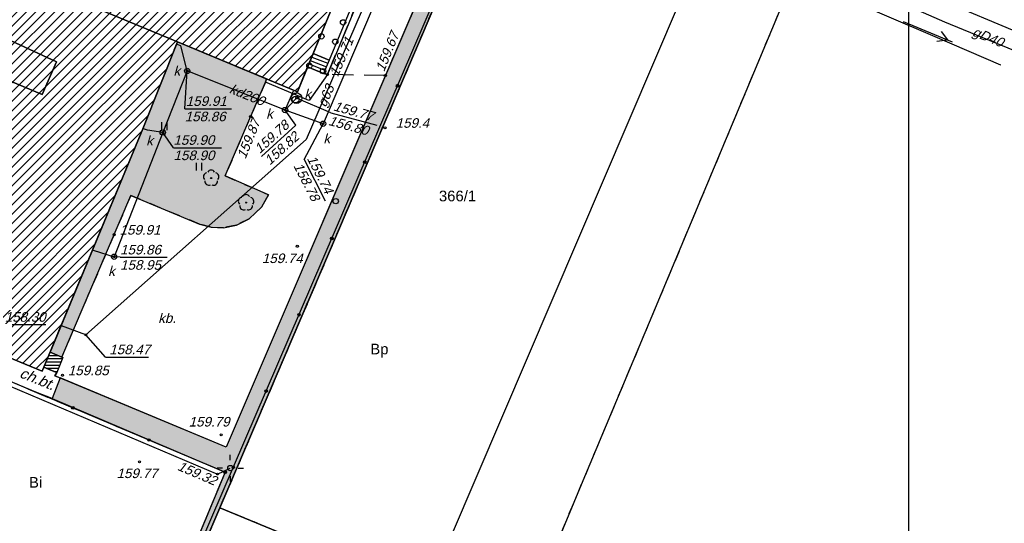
# Model space of a CAD drawing. Header units: inches. Extents: x -32878 to 1350, y -30866 to -1619.
# Tile 24 of 32: x -19317 to -10063, y -19821 to -15086. Entities that reach past the tile are written whole.
import ezdxf

# ---------------------------------------------------------------- set-up
doc = ezdxf.new("R2010")
doc.units = ezdxf.units.IN
doc.header["$MEASUREMENT"] = 0
for name, pattern in [('4001', [0]), ('4002', [2, 1, -1]), ('4003', [3, 2, -1]), ('4004', [4, 3, -1])]:
    doc.linetypes.add(name, pattern=pattern)
for name, color, linetype in [('-kis_wym', 7, 'Continuous'), ('BUDYNKI', 7, 'Continuous'), ('dim', 40, 'Continuous'), ('DROGI', 135, 'Continuous'), ('DZIALKI', 7, 'Continuous'), ('ELEMENTY_BUDYNKOW', 7, 'Continuous'), ('LINIE_NAPOWIETRZNE', 184, 'Continuous'), ('ODGIK_1', 7, 'Continuous'), ('OGRODZENIA', 9, 'Continuous'), ('ROSLINNOSC', 104, 'Continuous'), ('ROŚLINNOŚĆ', 104, 'Continuous'), ('RZEZBA', 8, 'Continuous'), ('RZEŹBA', 8, 'Continuous'), ('SYSTEM', 250, 'Continuous'), ('TEKSTY', 1, 'Continuous'), ('UZ_ENERGIA', 10, 'Continuous'), ('UZ_GAZ', 54, 'Continuous'), ('UZ_KANALIZACJA', 14, 'Continuous'), ('UZ_WODA', 140, 'Continuous'), ('UZYTKI', 7, 'Continuous'), ('ZIELEN', 84, 'Continuous')]:
    doc.layers.add(name, color=color, linetype=linetype)
doc.layers.add('area', color=6, linetype='Continuous', plot=False)
doc.styles.get("Standard").update_dxf_attribs({"font": 'arial.ttf'})

# ---------------------------------------------------------------- blocks, each defined once
blk = doc.blocks.new('1281')
at = {"layer": 'OGRODZENIA', "color": 184, "linetype": 'Continuous'}
for radius in [0.24, 0.16, 0.08]:
    blk.add_circle((0, 0), radius, dxfattribs=at)
blk = doc.blocks.new('1314')
at = {"layer": 'ELEMENTY_BUDYNKOW', "color": 7, "linetype": 'Continuous'}
blk.add_circle((0, 0), 0.5, dxfattribs=at)
blk = doc.blocks.new('1812')
at = {"layer": 'RZEŹBA', "color": 8, "linetype": 'Continuous'}
blk.add_circle((0, 0), 0.2, dxfattribs=at)
blk = doc.blocks.new('1811')
at = {"layer": 'RZEŹBA', "color": 8, "linetype": 'Continuous'}
blk.add_circle((0, 0), 0.2, dxfattribs=at)
blk = doc.blocks.new('1746')
at = {"layer": 'UZ_GAZ', "color": 54, "linetype": 'Continuous'}
for radius in [0.16, 0.08]:
    blk.add_circle((0, 0), radius, dxfattribs=at)
blk = doc.blocks.new('1766')
at = {"layer": 'UZ_ENERGIA', "color": 1, "linetype": 'Continuous'}
for radius in [0.16, 0.08]:
    blk.add_circle((0, 0), radius, dxfattribs=at)
blk = doc.blocks.new('1363')
at = {"layer": 'LINIE_NAPOWIETRZNE', "color": 184, "linetype": 'Continuous'}
for p, q in [((0, 1.5), (0, 2.5)), ((-1.5, 0), (-2.5, 0)), ((1.5, 0), (2.5, 0)), ((0, -1.5), (0, -2.5))]:
    blk.add_line(p, q, dxfattribs=at)
blk = doc.blocks.new('1422')
at = {"layer": 'ROSLINNOSC', "color": 104, "linetype": 'Continuous'}
blk.add_circle((0, 0), 0.1, dxfattribs=at)
for centre, start, end in [((-0.71, 0.23), 102.5, 221.75), ((0, 0.75), 30.19, 149.77), ((0.71, 0.23), 318.3, 77.49), ((-0.44, -0.61), 174.33, 293.45), ((0.44, -0.61), 246.24, 5.74)]:
    blk.add_arc(centre, 0.75, start, end, dxfattribs=at)
blk = doc.blocks.new('1047')
at = {"layer": 'LINIE_NAPOWIETRZNE', "color": 1, "linetype": 'Continuous'}
blk.add_line((0, 0.5), (0, 10.5), dxfattribs=at)
blk = doc.blocks.new('1046')
at = {"layer": 'LINIE_NAPOWIETRZNE', "color": 1, "linetype": 'Continuous'}
for p in [(-1, 7.8), (1, 7.8)]:
    blk.add_line(p, (0, 9.53), dxfattribs=at)
blk = doc.blocks.new('1361')
at = {"layer": 'LINIE_NAPOWIETRZNE', "color": 184, "linetype": 'Continuous'}
blk.add_circle((0, 0), 0.5, dxfattribs=at)
blk = doc.blocks.new('1726')
at = {"layer": 'UZ_KANALIZACJA', "color": 14, "linetype": 'Continuous'}
for radius in [0.16, 0.08]:
    blk.add_circle((0, 0), radius, dxfattribs=at)
blk = doc.blocks.new('1001')
at = {"layer": 'SYSTEM', "color": 250, "linetype": 'Continuous'}
blk.add_line((0, 0), (0, 0), dxfattribs=at)
blk = doc.blocks.new('1450')
at = {"layer": 'ROŚLINNOŚĆ', "color": 104, "linetype": 'Continuous'}
for p, q in [((-0.5, 0), (-0.5, 1.5)), ((0.5, 0), (0.5, 1.5))]:
    blk.add_line(p, q, dxfattribs=at)
blk = doc.blocks.new('nxsd')
at = {"layer": 'BUDYNKI', "color": 7, "linetype": '4001'}
blk.add_polyline3d([(75.75, 59.68, 0), (70.91, 47.89, 0), (59.63, 52.59, 0), (56.38, 44.4, 0), (46.92, 21.62, 0), (32.423, 27.62, 0), (34.74, 33.219, 0), (33.337, 33.8, 0), (35.591, 39.235, 0), (32.572, 40.467, 0), (31.537, 37.93, 0), (8.55, 47.31, 0), (13.33, 59, 0), (13.46, 58.95, 0), (14.88, 62.38, 0), (37.69, 52.99, 0), (40.54, 54.28, 0), (42.77, 59.62, 0), (17.48, 70.19, 0), (22.44, 81.91, 0), (75.75, 59.68, 0)], dxfattribs=at)
at = {"layer": 'DROGI', "color": 8, "linetype": '4001'}
for p, q in [((88.18, 70.45, 159.989), (64.21, 14.47, 159.989)), ((155.039, 46.595, 158.938), (97.842, 70.568, 159.331)), ((76.84, 56.99), (73.73, 49.51)), ((67.89, 48.78), (67.995, 49.105)), ((73.73, 49.51), (73.369, 49.619)), ((64.11, 39.99), (67.89, 48.78)), ((70.67, 47.62), (67.89, 48.78)), ((70.91, 47.89), (70.67, 47.62)), ((68.18, 38.2), (64.11, 39.99)), ((48.756, 22.941), (55.24, 38.14)), ((55.24, 38.14), (61.69, 35.45)), ((67.56, 37.08), (68.18, 38.2)), ((66.36, 35.94), (67.56, 37.08)), ((61.69, 35.45), (62.8, 35.15)), ((63.96, 35.11), (65.17, 35.36)), ((65.17, 35.36), (66.36, 35.94)), ((62.8, 35.15), (63.96, 35.11)), ((48.11, 21.19), (48.28, 21.49)), ((64.21, 14.47), (48.11, 21.19))]:
    blk.add_line(p, q, dxfattribs=at)
at = {"layer": 'DROGI', "color": 8, "linetype": '4003'}
for p, q in [((88.18, 70.45), (79.172, 49.413)), ((73.73, 49.51), (76.84, 56.99)), ((79.172, 49.413, 159.671), (73.73, 49.51, 159.711))]:
    blk.add_line(p, q, dxfattribs=at)
at = {"layer": 'DROGI', "color": 8, "linetype": '4004'}
for p, q in [((70.91, 47.89), (71.867, 50.223)), ((71.867, 50.223), (73.369, 49.619)), ((73.73, 49.51, 159.711), (71.99, 47.06, 159.711)), ((73.369, 49.619), (73.73, 49.51)), ((70.67, 47.62), (70.91, 47.89)), ((71.99, 47.06), (70.67, 47.62)), ((46.317, 19.649, 159.813), (34.92, 24.468, 159.785)), ((44.795, 22.499), (46.92, 21.62)), ((46.92, 21.62), (47.074, 21.991)), ((47.074, 21.991), (47.73, 21.72)), ((47.73, 21.72), (48.28, 21.49)), ((48.28, 21.49), (48.11, 21.19)), ((48.597, 20.987), (47.862, 19.044)), ((48.11, 21.19), (48.597, 20.987)), ((47.862, 19.044), (46.317, 19.649))]:
    blk.add_line(p, q, dxfattribs=at)
at = {"layer": 'DZIALKI', "color": 7, "linetype": '4001'}
for p, q in [((63.61, 8.76), (89.89, 70.22)), ((89.89, 70.22), (63.61, 8.76)), ((117.57, 58.75), (104.54, 27.56)), ((130.84, 53.05), (117.57, 58.75)), ((137.02, 50.39), (130.84, 53.05)), ((104.54, 27.56), (97.42, 10.56)), ((97.42, 10.56), (91.81, -2.8)), ((52.9, -16.27), (63.61, 8.76)), ((63.61, 8.76), (52.9, -16.27)), ((91.81, -2.8), (63.61, 8.76)), ((63.61, 8.76), (91.81, -2.8))]:
    blk.add_line(p, q, dxfattribs=at)
at = {"layer": 'ELEMENTY_BUDYNKOW', "color": 7, "linetype": '4001'}
for p, q in [((72.248, 51.15), (73.763, 50.565)), ((71.982, 50.503), (73.494, 49.919)), ((72.115, 50.826), (73.629, 50.242)), ((47.284, 22.498), (48.695, 22.498)), ((47.409, 22.798), (48.818, 22.798)), ((47.533, 23.098), (48.365, 23.098)), ((47.16, 22.198), (48.571, 22.198)), ((47.299, 21.898), (48.448, 21.898)), ((48.022, 21.598), (48.324, 21.598))]:
    blk.add_line(p, q, dxfattribs=at)
for points in [[(75.75, 59.68, 0), (70.91, 47.89, 0), (59.63, 52.59, 0), (42.77, 59.62, 0), (17.48, 70.19, 0), (22.44, 81.91, 0), (75.75, 59.68, 0)], [(14.88, 62.38, 0), (37.69, 52.99, 0), (40.54, 54.28, 0), (48.25, 50.71, 0), (46.91, 47.64, 0), (40.56, 50.31, 0), (35.591, 39.235, 0), (32.572, 40.467, 0), (31.537, 37.93, 0), (8.55, 47.31, 0), (13.33, 59, 0), (13.46, 58.95, 0), (14.88, 62.38, 0)], [(42.77, 59.62, 0), (59.63, 52.59, 0), (56.38, 44.4, 0), (46.92, 21.62, 0), (32.423, 27.62, 0), (34.74, 33.219, 0), (33.337, 33.8, 0), (35.591, 39.235, 0), (40.56, 50.31, 0), (46.91, 47.64, 0), (48.25, 50.71, 0), (40.54, 54.28, 0), (42.77, 59.62, 0)], [(75.98, 55.9, 0), (73.89, 50.87, 0), (72.381, 51.474, 0), (74.476, 56.577, 0), (75.98, 55.9, 0)], [(72.381, 51.474, 0), (73.89, 50.87, 0), (73.369, 49.619, 0), (71.867, 50.223, 0), (72.381, 51.474, 0)], [(48.31, 23.12, 0), (48.86, 22.9, 0), (48.28, 21.49, 0), (47.73, 21.72, 0), (47.074, 21.991, 0), (47.658, 23.398, 0), (48.31, 23.12, 0)]]:
    blk.add_polyline3d(points, dxfattribs=at)
at = {"layer": 'ODGIK_1', "color": 230, "linetype": '4001'}
blk.add_polyline3d([(14.009, 124.765, 0), (97.964, 89.607, 0), (99.582, 88.782, 0), (102.18, 87.169, 0), (103.612, 86.119, 0), (104.858, 84.854, 0), (106.834, 82.518, 0), (107.875, 81.068, 0), (108.662, 79.485, 0), (109.814, 76.642, 0), (110.348, 74.956, 0), (110.61, 73.197, 0), (110.826, 70.139, 0), (110.807, 68.369, 0), (110.518, 66.616, 0), (109.766, 63.644, 0), (109.188, 61.929, 0), (82.927, 0.504, 0)], dxfattribs=at)
at = {"layer": 'OGRODZENIA', "color": 184, "linetype": '4001'}
for p, q in [((52.53, -16.13), (89.58, 69.98)), ((6.882, 36.321), (64.116, 12.125)), ((64.116, 12.125), (52.49, -15.698))]:
    blk.add_line(p, q, dxfattribs=at)
at = {"layer": 'ROSLINNOSC', "color": 104, "linetype": '4002'}
blk.add_polyline3d([(48.756, 22.941, 0), (48.31, 23.12, 0), (47.658, 23.398, 0), (56.38, 44.4, 0), (59.63, 52.59, 0), (67.995, 49.105, 0), (67.89, 48.78, 0), (64.11, 39.99, 0), (68.18, 38.2, 0), (67.56, 37.08, 0), (66.36, 35.94, 0), (65.17, 35.36, 0), (63.96, 35.11, 0), (62.8, 35.15, 0), (61.69, 35.45, 0), (55.24, 38.14, 0), (48.756, 22.941, 0)], dxfattribs=at)
at = {"layer": 'ROSLINNOSC', "color": 7, "linetype": '4003'}
blk.add_polyline3d([(6.882, 36.321, 0), (64.116, 12.125, 139.528), (52.49, -15.698, 159.793), (-4.802, 8.437, 160.247), (6.882, 36.321, 0)], dxfattribs=at)
at = {"layer": 'UZ_ENERGIA', "color": 1, "linetype": '4001'}
for p, q in [((35.39, 23.808), (63.398, 11.94)), ((63.398, 11.94), (64.599, 12.508))]:
    blk.add_line(p, q, dxfattribs=at)
at = {"layer": 'UZ_GAZ', "color": 54, "linetype": '4001'}
for p, q in [((77.751, 57.408), (71.728, 43.403)), ((131.75, 54.42), (124.87, 57.48)), ((141.42, 50.47), (131.75, 54.42)), ((71.728, 43.403), (51.022, 25.034)), ((48.736, 25.869), (48.691, 25.885)), ((51.022, 25.034), (48.736, 25.869))]:
    blk.add_line(p, q, dxfattribs=at)
at = {"layer": 'UZ_GAZ', "color": 54, "linetype": 'Continuous'}
for q in [(51.022, 25.034), (56.913, 22.941)]:
    blk.add_line((52.871, 22.943), q, dxfattribs=at)
at = {"layer": 'UZ_KANALIZACJA', "color": 14, "linetype": '4001'}
for p, q in [((80.11, 60.82, 159.691), (73.32, 44.89, 159.741)), ((59.95, 52.2), (59.601, 52.339)), ((60.54, 49.85), (59.95, 52.2)), ((60.54, 49.85, 159.911), (58.25, 44.06, 159.901)), ((69.74, 46.17, 159.781), (60.54, 49.85, 159.911)), ((69.74, 46.17), (70.526, 47.967)), ((69.74, 46.17, 159.781), (70.82, 47.293, 159.771)), ((73.32, 44.89, 159.741), (69.74, 46.17, 159.781)), ((56.81, 44.28), (56.452, 44.418)), ((58.25, 44.06, 159.901), (53.68, 32.38, 159.861)), ((58.25, 44.06), (56.81, 44.28)), ((51.72, 32.99), (53.68, 32.38))]:
    blk.add_line(p, q, dxfattribs=at)
at = {"layer": 'UZ_KANALIZACJA', "color": 14, "linetype": 'Continuous'}
for p, q in [((60.317, 46.288), (60.54, 49.85)), ((74.056, 45.916), (70.82, 47.293)), ((60.317, 46.288, 159.911), (64.703, 46.286, 159.911)), ((70.764, 44.751), (69.74, 46.17)), ((74.056, 45.916, 159.771), (78.357, 44.738, 159.771)), ((67.522, 41.804, 159.781), (70.764, 44.751, 159.781)), ((71.532, 41.507), (73.32, 44.89)), ((59.247, 42.634), (58.25, 44.06)), ((59.247, 42.634, 159.901), (63.762, 42.632, 159.901)), ((71.532, 41.507, 159.741), (73.517, 37.622, 159.741)), ((54.234, 32.327), (53.68, 32.38)), ((54.234, 32.327, 159.861), (58.654, 32.325, 159.861))]:
    blk.add_line(p, q, dxfattribs=at)
for centre, radius in [((60.54, 49.85, 160.081), 0.25), ((70.82, 47.293, 159.681), 0.5), ((70.73, 47.16, 159.681), 0.325), ((69.74, 46.17), 0.25), ((73.32, 44.89, 160.081), 0.25), ((58.25, 44.06, 160.081), 0.25), ((53.68, 32.38, 160.081), 0.25)]:
    blk.add_circle(centre, radius, dxfattribs=at)
at = {"layer": 'UZ_WODA', "color": 5, "linetype": 'Continuous'}
blk.add_line((43.045, 26.001), (47.246, 25.999), dxfattribs=at)
at = {"layer": 'UZYTKI', "color": 184, "linetype": '4002'}
for points in [[(25.74, -4.99, 0), (-2.78, 7.06, 0), (-14.5, -19.88, 0), (-40.63, -9.08, 0), (-29.69, 18.22, 0), (-19.37, 43.95, 0), (-13.97, 57.11, 0), (-4.62, 79.88, 0), (5.86, 105.4, 0), (89.89, 70.22, 0), (63.61, 8.76, 0), (52.9, -16.27, 0), (25.74, -4.99, 0)], [(104.54, 27.56, 0), (91.81, -2.8, 0), (63.61, 8.76, 0), (89.89, 70.22, 0), (117.57, 58.75, 0), (104.54, 27.56, 0)]]:
    blk.add_polyline3d(points, dxfattribs=at)
at = {"layer": 'DZIALKI', "color": 7, "xscale": 0.5, "yscale": 0.5, "zscale": 0.5}
for p in [(130.84, 53.05), (130.84, 53.05), (137.02, 50.39), (137.02, 50.39), (104.54, 27.56), (104.54, 27.56), (97.42, 10.56), (97.42, 10.56), (63.61, 8.76), (63.61, 8.76), (63.61, 8.76), (63.61, 8.76), (63.61, 8.76), (63.61, 8.76)]:
    blk.add_blockref('1001', p, dxfattribs=at)
at = {"layer": 'ELEMENTY_BUDYNKOW', "color": 7, "xscale": 0.5, "yscale": 0.5, "zscale": 0.5}
for p in [(75.192, 54.409), (73.157, 53.094), (74.463, 52.596), (72.027, 50.348), (73.317, 49.828)]:
    blk.add_blockref('1314', p, dxfattribs=at)
at = {"layer": 'LINIE_NAPOWIETRZNE', "color": 1, "xscale": 0.5, "yscale": 0.5, "zscale": 0.5, "rotation": 247.784843}
for name in ['1047', '1046']:
    blk.add_blockref(name, (127.589, 54.581, 159.979), dxfattribs=at)
at = {"layer": 'LINIE_NAPOWIETRZNE', "color": 184, "xscale": 0.5, "yscale": 0.5, "zscale": 0.5}
for name, p in [('1361', (74.508, 37.601, 159.979)), ('1363', (64.599, 12.508, 165.859)), ('1361', (64.599, 12.508, 165.859))]:
    blk.add_blockref(name, p, dxfattribs=at)
at = {"layer": 'OGRODZENIA', "color": 184, "xscale": 0.5, "yscale": 0.5, "zscale": 0.5}
for p in [(80.318, 48.453), (77.23, 41.277), (74.143, 34.101), (71.055, 26.925), (67.967, 19.749), (49.807, 18.174), (56.962, 15.149), (64.116, 12.125), (64.88, 12.573)]:
    blk.add_blockref('1281', p, dxfattribs=at)
at = {"layer": 'ROSLINNOSC', "color": 104, "xscale": 0.5, "yscale": 0.5, "zscale": 0.5}
for name, p in [('1450', (58.402, 44.291)), ('1450', (61.656, 40.474)), ('1422', (62.8, 39.78, 159.671)), ('1422', (66.08, 37.47, 159.671))]:
    blk.add_blockref(name, p, dxfattribs=at)
at = {"layer": 'RZEZBA', "color": 8, "xscale": 0.5, "yscale": 0.5, "zscale": 0.5}
for name, p in [('1811', (73.73, 49.51, 159.711)), ('1811', (79.172, 49.413, 159.671)), ('1811', (66.513, 45.555, 159.871)), ('1812', (79.134, 44.506, 159.371)), ('1811', (53.689, 34.455, 159.911)), ('1811', (70.892, 33.366, 159.741)), ('1811', (48.825, 21.237, 159.851)), ('1811', (63.733, 15.632, 159.791)), ('1811', (56.063, 13.089, 159.771))]:
    blk.add_blockref(name, p, dxfattribs=at)
at = {"layer": 'UZ_ENERGIA', "color": 1, "xscale": 0.5, "yscale": 0.5, "zscale": 0.5}
blk.add_blockref('1766', (63.398, 11.94, 159.161), dxfattribs=at)
at = {"layer": 'UZ_GAZ', "color": 54, "xscale": 0.5, "yscale": 0.5, "zscale": 0.5}
blk.add_blockref('1746', (51.022, 25.034), dxfattribs=at)
at = {"layer": 'UZ_KANALIZACJA', "color": 14, "xscale": 0.5, "yscale": 0.5, "zscale": 0.5}
for p in [(60.54, 49.85, 159.911), (70.82, 47.293, 159.771), (69.74, 46.17, 159.781), (73.32, 44.89, 159.741), (58.25, 44.06, 159.901), (53.68, 32.38, 159.861)]:
    blk.add_blockref('1726', p, dxfattribs=at)
at = {"layer": 'DROGI', "color": 8, "oblique": 15}
blk.add_text('ch.bt.', height=1, rotation=337.97501, dxfattribs=at).set_placement((44.699, 21.081))
at = {"layer": 'DZIALKI', "color": 7}
blk.add_text('366/1', height=1, dxfattribs=at).set_placement((84.203, 37.593))
at = {"layer": 'RZEZBA', "color": 8, "oblique": 15}
for s, rotation, p in [('159.71', 66.61355, (74.696, 49.236, 159.711)), ('159.67', 68.08178, (79.048, 49.702, 159.671)), ('159.87', 68.1357, (66.02, 41.509, 159.871))]:
    blk.add_text(s, height=0.9, rotation=rotation, dxfattribs=at).set_placement(p)
for s, p in [('159.4', (80.134, 44.506, 159.371)), ('159.91', (54.189, 34.455, 159.911)), ('159.74', (67.561, 31.784, 159.741)), ('159.85', (49.325, 21.237, 159.851)), ('159.79', (60.681, 16.416, 159.791)), ('159.77', (53.907, 11.568, 159.771))]:
    blk.add_text(s, height=0.9, dxfattribs=at).set_placement(p)
at = {"layer": 'TEKSTY', "color": 1, "oblique": 15}
blk.add_text('kb.', height=0.9, dxfattribs=at).set_placement((57.816, 26.157, 159.989))
at = {"layer": 'UZ_ENERGIA', "color": 1, "oblique": 15}
blk.add_text('159.32', height=0.9, rotation=336.80141, dxfattribs=at).set_placement((59.544, 12.366, 159.161))
at = {"layer": 'UZ_GAZ', "color": 54, "oblique": 15}
for s, rotation, p in [('gD40', 337.88, (134.254, 53.195)), ('g63', 66.32757, (73.561, 46.371)), (' 158.47', 359.97, (52.871, 23.213))]:
    blk.add_text(s, height=0.9, rotation=rotation, dxfattribs=at).set_placement(p)
at = {"layer": 'UZ_KANALIZACJA', "color": 14, "oblique": 15}
for s, rotation, p in [('k', 359.97, (59.257, 49.406, 160.081)), ('kd200', 338.19859, (64.422, 47.813)), ('k', 359.97, (71.548, 47.222, 159.681)), ('159.91', 359.97, (60.409, 46.558)), ('k', 359.97, (67.964, 45.376)), ('159.77', 344.68718, (74.222, 46.15)), ('158.86', 359.97, (60.316, 45.118)), ('156.80', 344.68718, (73.747, 44.788)), ('159.78', 42.27369, (67.361, 42.022)), ('k', 359.97, (56.687, 42.84, 160.081)), ('159.90', 359.97, (59.247, 42.904)), ('158.82', 42.27369, (68.309, 40.938)), ('k', 359.97, (73.345, 43.043, 160.081)), ('158.90', 359.97, (59.26, 41.464)), ('159.74', 297.0611, (71.772, 41.63)), ('158.78', 297.0611, (70.505, 40.945)), ('159.86', 359.97, (54.234, 32.597)), ('k', 359.97, (53.114, 30.581, 160.081)), ('158.95', 359.97, (54.234, 31.157))]:
    blk.add_text(s, height=0.9, rotation=rotation, dxfattribs=at).set_placement(p)
at = {"layer": 'UZ_WODA', "color": 5, "oblique": 15}
blk.add_text(' 158.30', height=0.9, rotation=359.97, dxfattribs=at).set_placement((43.045, 26.271))
at = {"layer": 'UZYTKI', "color": 184}
for s, p in [('Bp', (77.752, 23.203)), ('Bi', (45.677, 10.669))]:
    blk.add_text(s, height=1, dxfattribs=at).set_placement(p)

msp = doc.modelspace()

# ---------------------------------------------------------------- hatches: boundary and pattern name
at = {"layer": 'RZEZBA'}
h = msp.add_hatch(dxfattribs=at)
h.set_pattern_fill('ANSI31', color=256, scale=500)
h.paths.add_polyline_path([(-16222.089, -14584.918), (-16706.089, -15763.918), (-17834.089, -15293.918), (-19520.089, -14590.918), (-22049.089, -13533.918), (-21553.089, -12361.918)])
h.paths.add_polyline_path([(-19520.089, -14590.918), (-17834.089, -15293.918), (-18159.089, -16112.918), (-19105.089, -18390.918), (-20554.789, -17790.918), (-20323.089, -17231.018), (-20463.389, -17172.918), (-20237.989, -16629.418), (-19741.089, -15521.918), (-19106.089, -15788.918), (-18972.089, -15481.918), (-19743.089, -15124.918)])
h.paths.add_polyline_path([(-22309.089, -14314.918), (-20028.089, -15253.918), (-19743.089, -15124.918), (-18972.089, -15481.918), (-19106.089, -15788.918), (-19741.089, -15521.918), (-20237.989, -16629.418), (-20539.889, -16506.218), (-20643.389, -16759.918), (-22942.089, -15821.918), (-22464.089, -14652.918), (-22451.089, -14657.918)])
at = {"layer": 'ZIELEN', "transparency": 33554483}
h = msp.add_hatch(color=256, dxfattribs=at)
h.dxf.hatch_style = 1
edge = h.paths.add_edge_path(flags=16)
edge.add_arc((-21869.089, -11314.918), 24.995, 0, 360)
edge = h.paths.add_edge_path(flags=16)
edge.add_arc((-22074.089, -11229.918), 24.995, 0, 360)
edge = h.paths.add_edge_path(flags=16)
edge.add_arc((-21980.089, -10994.918), 24.995, 0, 360)
edge = h.paths.add_edge_path(flags=16)
edge.add_arc((-21777.089, -11073.918), 25.035, 0, 360)
h.paths.add_polyline_path([(-21929.089, -10601.918), (-22227.089, -11288.918), (-21836.089, -11446.918), (-21786.089, -11342.918), (-21526.089, -10770.918), (-21741.613, -10680.537), (-21815.02, -10649.753)])
h.paths.add_polyline_path([(-21212.989, -11823.418), (-21584.589, -11991.318), (-21702.189, -12274.618), (-21564.089, -12329.918), (-21558.74, -12317.063), (-18615.089, -13541.918), (-18600.089, -13504.918), (-18476.033, -13559.762), (-18488.089, -13592.918), (-18384.368, -13635.126), (-18147.874, -13103.014)])
h.paths.add_polyline_path([(-20356.789, -14863.618), (-20446.532, -15081.629), (-22309.089, -14314.918), (-22265.689, -14215.318), (-22119.189, -14138.318)], flags=17)
h.paths.add_polyline_path([(-22799.346, -16699.365), (-22850.089, -16677.918), (-22888.089, -16766.918), (-23196.089, -15970.918), (-20704.089, -16992.918), (-20916.389, -17495.214), (-20962.141, -17475.66), (-20866.089, -17250.918), (-22706.089, -16475.918)], flags=17)
h.paths.add_polyline_path([(-17300.089, -13607.918), (-17354.089, -13738.918), (-17264.089, -13759.918), (-17205.089, -13726.918), (-17214.089, -13671.918)], flags=17)
h.paths.add_polyline_path([(-19738.984, -12497.665), (-19372.089, -12649.918), (-19525.089, -13015.918), (-19892.089, -12864.918)], flags=16)
h.paths.add_polyline_path([(-17261.089, -13989.918), (-15809.089, -13816.918), (-15747.089, -13858.918), (-15976.089, -14394.918), (-16196.489, -14437.918), (-16682.53, -14233.384)], flags=17)
h.paths.add_polyline_path([(-16146.089, -13694.918), (-16958.089, -13801.918), (-16953.089, -13674.918), (-16880.089, -13530.918), (-16726.089, -13411.918), (-16567.089, -13372.918), (-16409.089, -13388.918), (-16264.089, -13474.918), (-16187.089, -13581.918)])
h.paths.add_polyline_path([(-16908.101, -12690.845), (-17215.089, -13406.918), (-17147.089, -13435.918), (-17065.089, -13453.918), (-16989.089, -13438.918), (-16931.089, -13394.918), (-16873.089, -13346.918), (-16782.089, -13295.918), (-16824.089, -13204.918), (-16709.089, -13164.918), (-16593.089, -13145.918), (-16579.089, -13244.918), (-16468.089, -13246.918), (-16354.089, -13271.918), (-16323.089, -13176.918), (-16205.573, -13234.68), (-16104.089, -13310.918), (-16177.089, -13381.918), (-16078.089, -13494.918), (-16003.089, -13564.918), (-15905.089, -13614.918), (-15799.089, -13623.918), (-15707.089, -13601.918), (-15618.249, -13558.995), (-15517.089, -13345.918), (-15356.089, -13344.918), (-16064.089, -13050.918), (-16089.089, -13110.918), (-16296.089, -13021.918), (-16271.089, -12964.918)])
h.paths.add_polyline_path([(-18937.389, -18454.218), (-19010.889, -18648.518), (-17385.489, -19340.418), (-18548.089, -22122.718), (-24424.553, -19647.512), (-24332.057, -20039.218), (-25363.089, -22492.918), (-25247.089, -22540.918), (-24075.089, -19846.918), (-18507.089, -22179.918), (-14808.089, -13530.918), (-14979.089, -13507.918), (-15071.33, -13723.334), (-15241.926, -14121.738), (-15879.889, -15611.618), (-17376.089, -19105.918)])
h.paths.add_polyline_path([(-18159.089, -16112.918), (-19031.289, -18213.118), (-18921.489, -18258.818), (-18273.089, -16738.918), (-17628.089, -17007.918), (-17517.089, -17037.918), (-17401.089, -17041.918), (-17280.089, -17016.918), (-17161.089, -16958.918), (-17041.089, -16844.918), (-16979.089, -16732.918), (-17386.089, -16553.918), (-17008.089, -15674.918), (-16997.589, -15642.418), (-17834.089, -15293.918)], flags=17)
h.paths.add_polyline_path([(-24956.089, -18407.918), (-24908.089, -18278.918), (-24675.089, -18367.918), (-24445.089, -18464.918), (-24494.089, -18594.918), (-24724.089, -18496.918)], flags=16)
h.paths.add_polyline_path([(-23336.089, -16061.918), (-23994.089, -16540.918), (-24634.789, -18152.118), (-24989.889, -18009.718), (-25241.889, -18641.718), (-24430.789, -18968.718), (-23299.689, -16196.418)], flags=17)
h.paths.add_polyline_path([(-20327.289, -11270.318), (-20527.089, -11741.918), (-21365.089, -11391.918), (-21416.044, -11512.937), (-18677.089, -12659.918), (-18615.089, -12518.918), (-18708.089, -12478.918), (-18669.089, -12386.918), (-18806.089, -12327.918), (-18825.089, -12372.918), (-20214.089, -11792.918), (-20251.089, -11885.918), (-20436.089, -11808.918), (-20359.089, -11624.918), (-20175.089, -11701.918), (-20194.089, -11746.918), (-18852.085, -12308.909), (-18832.089, -12262.918), (-18648.089, -12339.918), (-18609.089, -12248.918), (-18378.089, -12347.918), (-18417.089, -12438.918), (-18233.089, -12517.918), (-18351.089, -12794.917), (-18397.088, -12775.915), (-18299.089, -12545.918), (-18437.089, -12486.918), (-18477.089, -12577.918), (-18569.089, -12538.918), (-18629.089, -12678.918), (-18397.089, -12775.918), (-18351.089, -12794.918), (-17951.089, -12962.918), (-17701.628, -12364.052), (-18478.989, -12049.818)])
h.paths.add_polyline_path([(-23992.089, -18454.918), (-23936.089, -18476.918), (-24014.089, -18658.918), (-24068.089, -18636.918)], flags=16)
h.paths.add_polyline_path([(-23475.089, -17184.918), (-23420.089, -17206.918), (-23494.089, -17388.918), (-23549.027, -17368.94)], flags=16)
h.paths.add_polyline_path([(-23754.089, -18025.918), (-23807.089, -18004.918), (-23734.089, -17819.918), (-23678.089, -17840.918)], flags=16)
h.paths.add_polyline_path([(-23296.989, -16741.918), (-24225.089, -18998.518), (-24013.303, -19079.212), (-23108.889, -16920.818), (-22984.489, -16973.418), (-23028.089, -16855.218)], flags=17)
h.paths.add_polyline_path([(-22049.089, -13533.918), (-22131.589, -13764.918), (-22110.189, -13856.018), (-20267.189, -14648.218), (-20136.289, -14333.418)], flags=17)
h.paths.add_polyline_path([(-22615.089, -12943.918), (-22695.689, -12750.318), (-22671.189, -12683.518), (-23879.389, -12243.018), (-23032.594, -10136.273), (-23227.655, -10053.26), (-25194.089, -14841.918), (-25734.089, -16157.918), (-26766.089, -18730.918), (-27860.089, -21460.918), (-27570.06, -21580.792), (-25551.089, -22415.918), (-24546.796, -20081.46), (-24678.889, -19542.818), (-25774.989, -22282.618), (-27563.377, -21564.082), (-26362.889, -18562.418), (-26208.089, -18197.918), (-25766.089, -18368.918), (-24813.089, -16013.918), (-24037.089, -16312.918), (-23135.783, -15655.637), (-23339.484, -15572.561), (-23016.835, -14788.306), (-22777.222, -14886.792), (-22760.089, -14844.918), (-22805.089, -14749.918), (-23047.954, -14663.345), (-23215.819, -14603.506), (-23547.089, -14473.918), (-23734.089, -14988.918), (-23873.964, -14937.576), (-24030.089, -15362.918), (-24884.19, -15051.881), (-23969.089, -12507.918), (-22783.089, -12930.918), (-23190.089, -14069.918), (-23378.089, -14003.918), (-23491.151, -14325.972), (-23159.889, -14445.418), (-22952.489, -14525.168), (-22745.089, -14604.918), (-22641.089, -14570.918), (-22636.479, -14559.734), (-22880.775, -14459.031), (-22557.675, -13675.015), (-22313.946, -13775.45), (-22224.795, -13559.317), (-22469.197, -13458.571), (-22302.753, -13056.312)])
h.paths.add_polyline_path([(-22138.689, -12860.718), (-21746.289, -11930.118), (-21911.989, -11680.318), (-22354.789, -12782.318)])

# ---------------------------------------------------------------- linework, layer by layer
at = {"layer": '-kis_wym'}
msp.add_lwpolyline([(-20554.822, -17790.904), (-19105.089, -18390.918), (-18159.089, -16112.918), (-17834.089, -15293.918), (-16706.089, -15763.918), (-16222.089, -14584.918), (-18337.889, -13702.618), (-21553.089, -12361.918)], dxfattribs=at)
at = {"layer": 'area', "color": 1}
msp.add_lwpolyline([(-31532.08, -30866.118), (-31532.08, -1618.691), (-10962.681, -1618.691), (-10962.681, -30866.118)], close=True, dxfattribs=at)
at = {"layer": 'dim', "color": 10, "const_width": 3.172}
msp.add_lwpolyline([(-23211.089, -10012.918), (-24259.089, -12564.918), (-25194.089, -14841.918), (-25734.089, -16157.918), (-26766.089, -18730.918), (-27860.089, -21460.918), (-25247.089, -22540.918), (-24075.089, -19846.918), (-18507.089, -22179.918), (-14808.089, -13530.918)], close=True, dxfattribs=at)
at = {"layer": 'ZIELEN'}
for points in [[(-18937.389, -18454.218), (-19010.889, -18648.518), (-17385.489, -19340.418), (-18548.089, -22122.718), (-24424.553, -19647.512), (-24332.057, -20039.218), (-25363.089, -22492.918), (-25247.089, -22540.918), (-24075.089, -19846.918), (-18507.089, -22179.918), (-14808.089, -13530.918), (-14979.089, -13507.918), (-15071.33, -13723.334), (-15241.926, -14121.738), (-15879.889, -15611.618), (-17376.089, -19105.918)], [(-18159.089, -16112.918), (-19031.289, -18213.118), (-18921.489, -18258.818), (-18273.089, -16738.918), (-17628.089, -17007.918), (-17517.089, -17037.918), (-17401.089, -17041.918), (-17280.089, -17016.918), (-17161.089, -16958.918), (-17041.089, -16844.918), (-16979.089, -16732.918), (-17386.089, -16553.918), (-17008.089, -15674.918), (-16997.589, -15642.418), (-17834.089, -15293.918)]]:
    msp.add_lwpolyline(points, close=True, dxfattribs=at)

# ---------------------------------------------------------------- block references
at = {"layer": 'area', "xscale": 100, "yscale": 100, "zscale": 100}
msp.add_blockref('nxsd', (-23797.089, -20552.918), dxfattribs=at)

doc.saveas('drawing.dxf')
